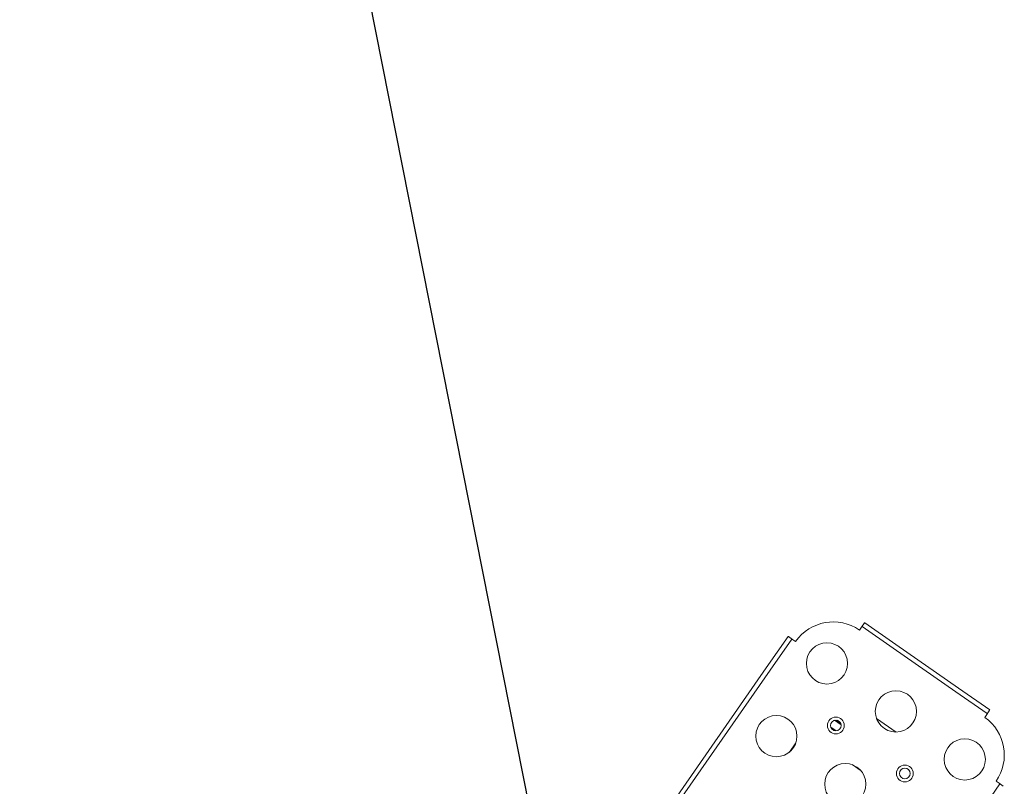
# Model space of a CAD drawing. Extents: x 5477758 to 5478338, y 5918296 to 5918502.
# Tile 39 of 138: x 5477902.643 to 5477903.284, y 5918356.705 to 5918357.204. Entities that reach past the tile are written whole.
import ezdxf

# ---------------------------------------------------------------- set-up
doc = ezdxf.new("R2010")
doc.units = 0
doc.layers.get('0').update_dxf_attribs({"linetype": 'CONTINUOUS', "lineweight": 13})
doc.layers.add('0_PROJEKTOWANE ZABAWKI', color=7, linetype='CONTINUOUS', lineweight=0)
doc.layers.add('0_WSPÓŁRZĘDNE_ODNOŚNIKI', color=6, linetype='CONTINUOUS', lineweight=15)
doc.styles.add('pktkecm$0$STANDARD', font='romans')
doc.dimstyles.new('pktkecm$0$ODNOŚNIKI', dxfattribs={"dimtxt": 17.5, "dimasz": 6, "dimexe": 7, "dimexo": 7, "dimgap": 7, "dimtad": 1, "dimtoh": 1, "dimdec": 0, "dimzin": 0, "dimdsep": 46, "dimtxsty": 'pktkecm$0$STANDARD', "dimblk": 'pktkecm$0$_Dot', "dimcen": 8, "dimdle": 7, "dimclrt": 2, "dimadec": 0, "dimazin": 0, "dimtfac": 1, "dimtdec": 0, "dimtofl": 0, "dimtmove": 0, "dimatfit": 3, "dimldrblk": 'pktkecm$0$_DotBlank', "dimfxl": 0, "dimtolj": 1, "dimtzin": 0, "dimarcsym": 0})

# ---------------------------------------------------------------- blocks, each defined once
blk = doc.blocks.new('zw$A18C')
for p, q in [((-32.73, -22.279), (-32.73, 1.721)), ((-32.43, 1.721), (-32.43, -22.279)), ((-36.83, -18.615), (-36.83, -19.343)), ((-41.394, -20.279), (-40.666, -20.279)), ((-38.547, -21.504), (-38.114, -21.504)), ((-38.439, -21.446), (-38.222, -21.446)), ((-49.33, -22.279), (-49.33, -24.772)), ((-38.599, -22.004), (-38.062, -22.004)), ((-38.537, -22.062), (-38.124, -22.062)), ((-38.478, -22.096), (-38.183, -22.096)), ((-32.73, -24.772), (-32.73, -22.279)), ((-32.43, -22.279), (-32.43, -24.772)), ((-41.813, -23.679), (-40.248, -23.679)), ((-49.603, -24.779), (-49.271, -24.779)), ((-49.271, -24.779), (-49.03, -24.779)), ((-33.03, -24.779), (-32.789, -24.779)), ((-32.789, -24.779), (-32.458, -24.779)), ((-46.03, -27.779), (-46.03, -28.02)), ((-46.03, -28.02), (-46.03, -28.352)), ((-46.024, -28.079), (-43.53, -28.079)), ((-43.53, -28.379), (-46.024, -28.379)), ((-43.53, -28.079), (-38.53, -28.079)), ((-38.53, -28.379), (-43.53, -28.379)), ((-38.53, -28.079), (-36.037, -28.079)), ((-36.037, -28.379), (-38.53, -28.379)), ((-36.03, -28.02), (-36.03, -27.779)), ((-36.03, -28.352), (-36.03, -28.02))]:
    blk.add_line(p, q)
for centre, radius in [((-41.03, -18.979), 1.35), ((-35.53, -18.979), 1.35), ((-43.83, -21.779), 0.55), ((-38.33, -21.779), 0.55), ((-43.83, -21.779), 0.35), ((-38.33, -21.779), 0.35), ((-46.53, -24.779), 1.35), ((-41.03, -24.779), 1.35), ((-35.53, -24.779), 1.35)]:
    blk.add_circle(centre, radius)
for centre, start, end in [((-46.03, -24.779), 180, 270), ((-36.03, -24.779), 270, 360)]:
    blk.add_arc(centre, 3, start, end)
for points, knots in [([(-49.271, -24.779), (-49.286, -24.779), (-49.298, -24.779), (-49.323, -24.777), (-49.33, -24.775), (-49.33, -24.772)], [0.2694223, 0.2694223, 0.2694223, 0.2694223, 0.3391896, 0.3391896, 0.4522395, 0.4522395, 0.4522395, 0.4522395]), ([(-32.73, -24.772), (-32.73, -24.775), (-32.738, -24.777), (-32.763, -24.779), (-32.775, -24.779), (-32.789, -24.779)], [0.4539276, 0.4539276, 0.4539276, 0.4539276, 0.5670288, 0.5670288, 0.6367484, 0.6367484, 0.6367484, 0.6367484]), ([(-46.024, -28.079), (-46.027, -28.079), (-46.029, -28.071), (-46.03, -28.047), (-46.03, -28.034), (-46.03, -28.02)], [0.4539276, 0.4539276, 0.4539276, 0.4539276, 0.5669774, 0.5669774, 0.6367448, 0.6367448, 0.6367448, 0.6367448]), ([(-36.03, -28.02), (-36.03, -28.034), (-36.031, -28.047), (-36.032, -28.071), (-36.034, -28.079), (-36.037, -28.079)], [0.2694223, 0.2694223, 0.2694223, 0.2694223, 0.3391896, 0.3391896, 0.4522395, 0.4522395, 0.4522395, 0.4522395])]:
    blk.add_open_spline(points, degree=3, knots=knots)
for points in [[(-32.458, -24.779), (-32.439, -24.779), (-32.43, -24.777), (-32.43, -24.772)], [(-46.03, -28.352), (-46.03, -28.37), (-46.028, -28.379), (-46.024, -28.379)], [(-36.037, -28.379), (-36.033, -28.379), (-36.03, -28.37), (-36.03, -28.352)]]:
    blk.add_open_spline(points, degree=3)
blk = doc.blocks.new('pktkecm$0$_Dot')
at = {"color": 0, "linetype": 'ByBlock', "lineweight": -2}
blk.add_line((-0.5, 0), (-1, 0), dxfattribs=at)
at = {"color": 0, "linetype": 'ByBlock', "const_width": 0.5}
blk.add_lwpolyline([(-0.25, 0, 1), (0.25, 0, 1)], format="xyb", close=True, dxfattribs=at)
blk = doc.blocks.new('pktkecm$0$_DotBlank')
at = {"color": 0, "linetype": 'ByBlock', "lineweight": -2}
blk.add_line((-0.5, 0), (-1, 0), dxfattribs=at)
blk.add_circle((0, 0), 0.5, dxfattribs=at)

msp = doc.modelspace()

# ---------------------------------------------------------------- block references
at = {"layer": '0_PROJEKTOWANE ZABAWKI', "color": 1, "lineweight": 0, "xscale": 0.009947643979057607, "yscale": 0.009947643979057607, "zscale": 0.009947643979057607, "rotation": 145.1646599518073}
msp.add_blockref('zw$A18C', (5477902.73798, 5918356.78412), dxfattribs=at)

# ---------------------------------------------------------------- leaders
at = {"layer": '0_WSPÓŁRZĘDNE_ODNOŚNIKI', "lineweight": -3}
for points in [[(5477900.61304, 5918368.59684), (5477903.05561, 5918356.28393)], [(5477900.71044, 5918363.31227), (5477903.01764, 5918353.32001)]]:
    msp.add_leader(points, dimstyle='pktkecm$0$ODNOŚNIKI', override={"dimasz": 2.8}, dxfattribs=at)

doc.saveas('drawing.dxf')
